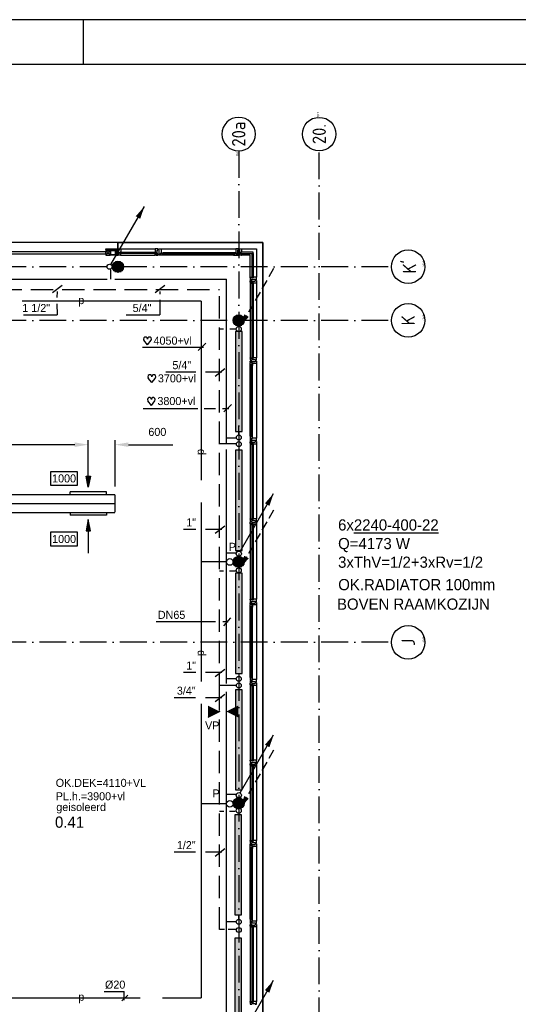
# Model space of a CAD drawing. Extents: x 25315 to 170951, y 867852 to 951952.
# Tile 115 of 119: x 127526 to 138676, y 929932 to 951952. Entities that reach past the tile are written whole.
import ezdxf
from ezdxf.enums import TextEntityAlignment as Align

# ---------------------------------------------------------------- set-up
doc = ezdxf.new("R2010")
doc.units = 0
doc.header["$LTSCALE"] = 100
for name, pattern in [('2322000', [45, 40, -5]), ('2322105', [47, 40, -7]), ('2322107', [2000, 1000, 1000]), ('2322108', [7, 5, -2]), ('CENTER2', [11.25, 7.5, -1.25, 1.25, -1.25]), ('DASHDOT', [9, 6, -1.5, 0, -1.5]), ('LURETOUR', [6, 4, -2])]:
    doc.linetypes.add(name, pattern=pattern)
doc.layers.get('0').update_dxf_attribs({"linetype": 'CONTINUOUS'})
doc.layers.get('DEFPOINTS').update_dxf_attribs({"linetype": 'CONTINUOUS'})
for name, color, linetype in [('00KAD025', 2, 'CONTINUOUS'), ('00KAD070', 5, 'CONTINUOUS'), ('AL$7----_STRAMIEN', 1, 'DASHDOT'), ('ALN-----_BLOCKNAAM', 2, 'CONTINUOUS'), ('BOUW', 8, 'CONTINUOUS'), ('WI561---', 1, 'CONTINUOUS'), ('WL$1----', 4, 'CONTINUOUS'), ('WL5501--', 4, 'CONTINUOUS'), ('WL561---', 4, 'CONTINUOUS'), ('WL561---_AANVOER', 4, 'CONTINUOUS'), ('WL561---_RETOUR', 4, 'CONTINUOUS'), ('WL570---', 3, 'CONTINUOUS'), ('WL570---_HARTLIJN', 7, 'CONTINUOUS'), ('WL570---_RETOUR', 3, 'CONTINUOUS'), ('WL570---_TOEVOER', 3, 'CONTINUOUS'), ('WM$1----', 1, 'CONTINUOUS'), ('WM570---', 1, 'CONTINUOUS')]:
    doc.layers.add(name, color=color, linetype=linetype)
doc.styles.add('BURO-018', font='BUROFONT.shx', dxfattribs={"height": 180})
doc.styles.add('BURO-025', font='BUROFONT.shx', dxfattribs={"height": 250})
doc.styles.get("Standard").update_dxf_attribs({"font": 'ISOCP'})
doc.dimstyles.new('CEES', dxfattribs={"dimscale": 100, "dimtxt": 3, "dimasz": 3, "dimexe": 1, "dimexo": 1, "dimgap": 1.5, "dimtad": 0, "dimdec": 0, "dimzin": 0, "dimtxsty": 'BURO-018', "dimcen": -3, "dimdle": 1.25, "dimclrd": 1, "dimclre": 1, "dimclrt": 1, "dimazin": 3, "dimtfac": 0.75, "dimtdec": 0, "dimtofl": 0, "dimtmove": 0, "dimatfit": 3, "dimtvp": 1.5, "dimtolj": 1, "dimtzin": 0})

# ---------------------------------------------------------------- blocks, each defined once
blk = doc.blocks.new('2322401')
at = {"color": 0, "linetype": 'CONTINUOUS'}
for p, q in [((-0.5, 0.5, 1), (-0.5, 0.5)), ((-0.5, 0.5, 1), (-0.5, -0.5, 1)), ((0.5, 0.5, 1), (-0.5, 0.5, 1)), ((0.5, 0.5), (-0.5, 0.5)), ((-0.5, 0.5), (-0.5, -0.5)), ((0.5, 0.5, 1), (0.5, 0.5)), ((0.5, -0.5, 1), (0.5, 0.5, 1)), ((0.5, -0.5), (0.5, 0.5)), ((-0.5, -0.5, 1), (-0.5, -0.5)), ((-0.5, -0.5, 1), (0.5, -0.5, 1)), ((-0.5, -0.5), (0.5, -0.5)), ((0.5, -0.5, 1), (0.5, -0.5))]:
    blk.add_line(p, q, dxfattribs=at)
blk = doc.blocks.new('CVHATCH1')
at = {"color": 0, "linetype": 'CONTINUOUS'}
blk.add_solid([(-0.5, -0.5), (0.5, -0.5), (-0.5, 0.5), (0.5, 0.5)], dxfattribs=at)
blk = doc.blocks.new('1011')
at = {"layer": 'AL$7----_STRAMIEN', "color": 7, "linetype": 'CONTINUOUS'}
blk.add_circle((-750, 0), 750, dxfattribs=at)
at = {"layer": 'ALN-----_BLOCKNAAM', "linetype": 'CONTINUOUS'}
blk.add_text('1011', height=100, dxfattribs=at).set_placement((0, 0))
blk = doc.blocks.new('1010')
at = {"layer": 'AL$7----_STRAMIEN', "color": 7, "linetype": 'CONTINUOUS'}
blk.add_circle((0, 750), 750, dxfattribs=at)
at = {"layer": 'ALN-----_BLOCKNAAM', "linetype": 'CONTINUOUS'}
blk.add_text('1010', height=100, dxfattribs=at).set_placement((0, 0))
blk = doc.blocks.new('LDV3108')
at = {"color": 0, "linetype": 'CONTINUOUS'}
for p, q in [((6.75, 11.69), (5.81, 10.07)), ((5.44, 9.42), (4.5, 7.79)), ((4.13, 7.14), (3.19, 5.52)), ((2.81, 4.87), (1.88, 3.25)), ((1.5, 2.6), (0.56, 0.97))]:
    blk.add_line(p, q, dxfattribs=at)
blk.add_lwpolyline([(0.25, 0.43, 0, 1, 0), (1.5, 2.6, 1, 1, 0)], format="xyseb", dxfattribs=at)
blk.add_circle((0, 0), 0.5, dxfattribs=at)
blk = doc.blocks.new('LDV1107')
at = {"color": 0, "linetype": 'CONTINUOUS'}
blk.add_line((0.25, 0.43), (6.75, 11.69), dxfattribs=at)
blk.add_lwpolyline([(6.75, 11.69, 0, 1, 0), (5.5, 9.53, 1, 1, 0)], format="xyseb", dxfattribs=at)
blk.add_circle((0, 0), 0.5, dxfattribs=at)
blk = doc.blocks.new('LU-1D-K-190')
at = {"color": 0, "linetype": 'CONTINUOUS'}
for p, q in [((-0.5, 200), (0.5, 200)), ((-0.5, -200), (0.5, -200))]:
    blk.add_line(p, q, dxfattribs=at)
at = {"layer": 'WL570---_HARTLIJN', "linetype": 'CENTER2'}
blk.add_line((-0.5, 0), (0.5, 0), dxfattribs=at)
blk = doc.blocks.new('*D134')
at = {"color": 1, "linetype": 'BYBLOCK'}
for p, q in [((129059, 636150), (129059, 636675)), ((129659, 635636), (129659, 636675)), ((128759, 636575), (128459, 636575)), ((129959, 636575), (130949, 636575))]:
    blk.add_line(p, q, dxfattribs=at)
for points in [[(128759, 636625), (128759, 636525), (129059, 636575)], [(129959, 636625), (129959, 636525), (129659, 636575)]]:
    blk.add_solid(points, dxfattribs=at)
at = {"layer": 'DEFPOINTS', "color": 0, "linetype": 'BYBLOCK'}
for p in [(129659, 636575), (129059, 636050), (129659, 635536)]:
    blk.add_point(p, dxfattribs=at)
at = {"color": 1, "linetype": 'BYBLOCK', "insert": (130604, 636859), "char_height": 180, "attachment_point": 5, "style": 'BURO-018'}
blk.add_mtext('\\A1;600', dxfattribs=at)
blk = doc.blocks.new('LU-ORND')
at = {"color": 0, "linetype": 'CONTINUOUS'}
for p, q in [((-3, 1.5), (-3, -1.5)), ((3, 1.5), (-3, 1.5)), ((3, -1.5), (3, 1.5)), ((-3, -1.5), (3, -1.5))]:
    blk.add_line(p, q, dxfattribs=at)
blk = doc.blocks.new('LU-PIJL7')
at = {"color": 0, "linetype": 'CONTINUOUS'}
for p, q in [((0, 0), (-15, 0)), ((-5, -1), (-5, 1)), ((-5, 1), (0, 0)), ((0, 0), (-5, -1))]:
    blk.add_line(p, q, dxfattribs=at)
blk.add_solid([(-5, 1), (-5, -1), (0, 0)], dxfattribs=at)
blk = doc.blocks.new('A$C4BCC12D8')
at = {"layer": 'BOUW', "color": 1, "style": 'BURO-018'}
blk.add_text('geisoleerd', height=180, dxfattribs=at).set_placement((0, 60))
blk = doc.blocks.new('*D193')
at = {"color": 1, "linetype": 'BYBLOCK'}
for p, q in [((120459, 636675), (120459, 636676)), ((129059, 636675), (129059, 636676)), ((120759, 636576), (128759, 636576))]:
    blk.add_line(p, q, dxfattribs=at)
for points in [[(120759, 636626), (120759, 636526), (120459, 636576)], [(128759, 636626), (128759, 636526), (129059, 636576)]]:
    blk.add_solid(points, dxfattribs=at)
at = {"layer": 'DEFPOINTS', "color": 0, "linetype": 'BYBLOCK'}
for p in [(120459, 636575), (129059, 636576), (129059, 636575)]:
    blk.add_point(p, dxfattribs=at)
at = {"color": 1, "linetype": 'BYBLOCK', "insert": (124759, 636860), "char_height": 180, "attachment_point": 5, "style": 'BURO-018'}
blk.add_mtext('\\A1;8600', dxfattribs=at)
blk = doc.blocks.new('HART')
at = {"color": 1}
for q in [(-40, 52), (40, 52)]:
    blk.add_line((0, 0), q, dxfattribs=at)
for centre, start, end in [((-22, 66), 0, 217.1867), ((22, 66), 322.8133, 180)]:
    blk.add_arc(centre, 22.1, start, end, dxfattribs=at)
blk = doc.blocks.new('CVRINFO2')
at = {"color": 0, "linetype": 'CONTINUOUS', "style": 'BURO-025'}
for tag, p in [('CV_TEXT125', (0, 0)), ('CV_TEXT225', (0, -4.17)), ('CV_TEXT325', (0, -8.33)), ('CV_TEXT425', (0, -12.5))]:
    blk.add_attdef(tag, p, '', height=2.5, dxfattribs=at)
blk = doc.blocks.new('2322000-1')
at = {"layer": 'WM$1----', "color": 0, "style": 'BURO-018'}
for p in [(128903, 639781), (128903, 624201)]:
    blk.add_text('p', height=180, dxfattribs=at).set_placement(p, align=Align.MIDDLE)
for p in [(131583, 636412), (131583, 631912)]:
    blk.add_text('p', height=180, rotation=90, dxfattribs=at).set_placement(p, align=Align.MIDDLE)

msp = doc.modelspace()

# ---------------------------------------------------------------- hatches: boundary and pattern name
at = {"layer": 'BOUW'}
h = msp.add_hatch(dxfattribs=at)
h.set_pattern_fill('GEWPBET', color=256, scale=100, style=0)
h.set_pattern_definition([(0, (-20576.58, 912883.259), (0, 20), [])])
edge = h.paths.add_edge_path()
edge.add_arc((129723.6, 946427.5), 125, 0, 360)
h = msp.add_hatch(dxfattribs=at)
h.set_pattern_fill('GEWPBET', color=256, scale=100, style=0)
h.set_pattern_definition([(0, (-17876.58, 911683.259), (0, 20), [])])
edge = h.paths.add_edge_path()
edge.add_arc((132423.6, 945227.5), 125, 0, 360)
h = msp.add_hatch(dxfattribs=at)
h.set_pattern_fill('GEWPBET', color=256, scale=100, style=0)
h.set_pattern_definition([(0, (-17876.58, 906283.259), (0, 20), [])])
edge = h.paths.add_edge_path()
edge.add_arc((132423.6, 939827.5), 125, 0, 360)
h = msp.add_hatch(dxfattribs=at)
h.set_pattern_fill('GEWPBET', color=256, scale=100, style=0)
h.set_pattern_definition([(0, (-17876.58, 900883.259), (0, 20), [])])
edge = h.paths.add_edge_path()
edge.add_arc((132423.6, 934427.5), 125, 0, 360)
at = {"layer": 'WL570---'}
h = msp.add_hatch(color=1, dxfattribs=at)
h.paths.add_polyline_path([(131734.5, 936612), (131999.3, 936481.1), (131734.5, 936481.1)])
h.paths.add_polyline_path([(131734.5, 936481.1), (131999.3, 936481.1), (131999.3, 936478.6), (131734.5, 936347.8)])
h = msp.add_hatch(color=1, dxfattribs=at)
h.paths.add_polyline_path([(132413.4, 936612), (132148.6, 936481.1), (132413.4, 936481.1)])
h.paths.add_polyline_path([(132413.4, 936481.1), (132148.6, 936481.1), (132148.6, 936478.6), (132413.4, 936347.8)])

# ---------------------------------------------------------------- linework, layer by layer
at = {"layer": '00KAD025', "linetype": 'CONTINUOUS'}
for p, q in [((170950.7, 951952.4), (25314.7, 951952.4)), ((128950.7, 950952.4), (128950.7, 951952.4))]:
    msp.add_line(p, q, dxfattribs=at)
at = {"layer": '00KAD070', "linetype": 'CONTINUOUS'}
msp.add_line((169950.7, 950952.4), (26314.7, 950952.4), dxfattribs=at)
at = {"layer": 'AL$7----_STRAMIEN', "color": 1}
for p, q in [((132423.6, 949018.6), (132423.6, 929027.5)), ((132423.6, 949018.6), (132423.6, 929027.5)), ((134223.6, 877276.5), (134223.6, 949018.6)), ((135768.3, 946427.5), (54713.7, 946427.5)), ((135768.3, 945227.5), (54689.6, 945227.5)), ((135768.3, 945227.5), (54693, 945227.5)), ((135768.3, 938027.5), (54329.2, 938027.5))]:
    msp.add_line(p, q, dxfattribs=at)
at = {"layer": 'BOUW'}
for p, q in [((132963.6, 946967.5), (99483.6, 946967.5)), ((129723.8, 946967.7), (132963.6, 946967.7)), ((129723.8, 946826.7), (129723.8, 946967.7)), ((132963.6, 946967.7), (132963.6, 929347.7)), ((132963.6, 929347.5), (132963.6, 946967.5)), ((129558.6, 946695.9), (129558.6, 946789.4)), ((129564.6, 946695.9), (129564.6, 946789.4)), ((129566.8, 946797.7), (129660.3, 946797.7)), ((129566.8, 946791.7), (129660.3, 946791.7)), ((129660.3, 946693.7), (129566.8, 946693.7)), ((129660.3, 946687.7), (129566.8, 946687.7)), ((129662.6, 946789.4), (129662.6, 946695.9)), ((129668.6, 946789.4), (129668.6, 946695.9)), ((130688.6, 946826.7), (132358.6, 946826.7)), ((130722.8, 946723.7), (132324.4, 946723.7)), ((130722.8, 946702.5), (130722.8, 946723.7)), ((132324.4, 946702.5), (130722.8, 946702.5)), ((132311.5, 946738.7), (130735.7, 946738.7)), ((132311.5, 946684.7), (130735.7, 946684.7)), ((132311.5, 946738.7), (132309.4, 946725.7)), ((132309.4, 946725.7), (132326.4, 946725.7)), ((132309.4, 946700.5), (132309.4, 946687)), ((132326.4, 946700.5), (132309.4, 946700.5)), ((132309.4, 946687), (132326.4, 946687)), ((132358.6, 946738.7), (132311.5, 946738.7)), ((132324.4, 946723.7), (132324.4, 946702.5)), ((132326.4, 946725.7), (132326.4, 946684.7)), ((132326.4, 946687), (132326.4, 946700.5)), ((132326.4, 946684.7), (132368.9, 946684.7)), ((132355.9, 946723.7), (132363.9, 946723.7)), ((132355.9, 946718.7), (132355.9, 946723.7)), ((132378.4, 946718.7), (132355.9, 946718.7)), ((132358.6, 946826.7), (132358.6, 946738.7)), ((132414.6, 946826.7), (132358.6, 946826.7)), ((132363.9, 946738.7), (132358.6, 946738.7)), ((132358.6, 946738.7), (132367.6, 946738.7)), ((132363.9, 946723.7), (132363.9, 946738.7)), ((132367.6, 946738.7), (132367.6, 946723.7)), ((132367.6, 946723.7), (132381.6, 946723.7)), ((132368.9, 946684.7), (132371.3, 946688.9)), ((132371.3, 946688.9), (132378.4, 946688.9)), ((132378.4, 946688.9), (132378.4, 946718.7)), ((132381.6, 946723.7), (132381.6, 946687.7)), ((132381.6, 946687.7), (132414.6, 946687.7)), ((132400.6, 946797.2), (132414.6, 946797.2)), ((132400.6, 946717.2), (132400.6, 946797.2)), ((132414.6, 946717.2), (132400.6, 946717.2)), ((132414.6, 946797.2), (132414.6, 946826.7)), ((132414.6, 946687.7), (132414.6, 946717.2)), ((132432.6, 946826.7), (132451.5, 946826.7)), ((132432.6, 946820.7), (132432.6, 946826.7)), ((132432.6, 946806.7), (132432.6, 946820.7)), ((132432.6, 946806.7), (132432.6, 946806.7)), ((132432.6, 946797.2), (132432.6, 946806.7)), ((132446.6, 946797.2), (132432.6, 946797.2)), ((132432.6, 946717.2), (132446.6, 946717.2)), ((132432.6, 946707.7), (132432.6, 946717.2)), ((132432.6, 946707.7), (132432.6, 946707.7)), ((132432.6, 946693.7), (132432.6, 946707.7)), ((132432.6, 946687.7), (132432.6, 946693.7)), ((132471.6, 946687.7), (132432.6, 946687.7)), ((132446.6, 946717.2), (132446.6, 946797.2)), ((132451.5, 946826.7), (132488.6, 946826.7)), ((132471.6, 946754.7), (132471.6, 946687.7)), ((132488.6, 946754.7), (132471.6, 946754.7)), ((132488.6, 946724.7), (132471.6, 946724.7)), ((132471.6, 946724.7), (132471.6, 946692.7)), ((132471.6, 946692.7), (132476.6, 946692.7)), ((132748.6, 946752.7), (132473.6, 946752.7)), ((132473.6, 946752.7), (132473.6, 946726.7)), ((132473.6, 946726.7), (132748.6, 946726.7)), ((132476.6, 946692.7), (132476.6, 946687.7)), ((132476.6, 946687.7), (132488.6, 946687.7)), ((132488.6, 946826.7), (132822.6, 946826.7)), ((132488.6, 946826.7), (132488.6, 946819.7)), ((132488.6, 946819.7), (132488.6, 946815.7)), ((132488.6, 946815.7), (132488.6, 946807.7)), ((132488.6, 946807.7), (132488.6, 946754.7)), ((132488.6, 946687.7), (132488.6, 946724.7)), ((132683.6, 946687.7), (132488.6, 946687.7)), ((132683.6, 946192.7), (132683.6, 946687.7)), ((132722.6, 946726.7), (132748.6, 946726.7)), ((132722.6, 946177.7), (132722.6, 946726.7)), ((132748.6, 946726.7), (132748.6, 946752.7)), ((132748.6, 946726.7), (132748.6, 946177.7)), ((132822.6, 946826.7), (132822.6, 946192.7)), ((132683.6, 946192.7), (132720.6, 946192.7)), ((132683.6, 946180.7), (132683.6, 946192.7)), ((132688.6, 946180.7), (132683.6, 946180.7)), ((132750.6, 946175.7), (132683.6, 946175.7)), ((132683.6, 946175.7), (132683.6, 946136.7)), ((132683.6, 946136.7), (132689.6, 946136.7)), ((132683.6, 946118.7), (132689.6, 946118.7)), ((132683.6, 946079.7), (132683.6, 946118.7)), ((132750.6, 946079.7), (132683.6, 946079.7)), ((132683.6, 946074.7), (132683.6, 946062.7)), ((132688.6, 946074.7), (132683.6, 946074.7)), ((132683.6, 946062.7), (132683.6, 944392.7)), ((132683.6, 946062.7), (132720.6, 946062.7)), ((132688.6, 946175.7), (132688.6, 946180.7)), ((132720.6, 946175.7), (132688.6, 946175.7)), ((132688.6, 946079.7), (132688.6, 946074.7)), ((132720.6, 946079.7), (132688.6, 946079.7)), ((132689.6, 946136.7), (132703.6, 946136.7)), ((132689.6, 946118.7), (132703.6, 946118.7)), ((132703.6, 946136.7), (132713.1, 946136.7)), ((132703.6, 946136.7), (132703.6, 946136.7)), ((132703.6, 946118.7), (132713.6, 946118.7)), ((132703.6, 946118.7), (132703.6, 946118.7)), ((132713.1, 946150.7), (132793.1, 946150.7)), ((132713.1, 946136.7), (132713.1, 946150.7)), ((132713.6, 946118.7), (132713.6, 946104.7)), ((132713.6, 946104.7), (132793.6, 946104.7)), ((132720.6, 946192.7), (132720.6, 946175.7)), ((132720.6, 946062.7), (132720.6, 946079.7)), ((132748.6, 946177.7), (132722.6, 946177.7)), ((132722.6, 944377.7), (132722.6, 946077.7)), ((132722.6, 946077.7), (132748.6, 946077.7)), ((132748.6, 946077.7), (132748.6, 944377.7)), ((132750.6, 946192.7), (132750.6, 946175.7)), ((132803.6, 946192.7), (132750.6, 946192.7)), ((132750.6, 946062.7), (132750.6, 946079.7)), ((132803.6, 946062.7), (132750.6, 946062.7)), ((132793.1, 946150.7), (132793.1, 946136.7)), ((132793.1, 946136.7), (132802.6, 946136.7)), ((132793.6, 946118.7), (132803.1, 946118.7)), ((132793.6, 946104.7), (132793.6, 946118.7)), ((132802.6, 946136.7), (132816.6, 946136.7)), ((132802.6, 946136.7), (132802.6, 946136.7)), ((132803.1, 946118.7), (132816.6, 946118.7)), ((132803.1, 946118.7), (132803.1, 946118.7)), ((132811.6, 946192.7), (132803.6, 946192.7)), ((132811.6, 946062.7), (132803.6, 946062.7)), ((132815.6, 946192.7), (132811.6, 946192.7)), ((132815.6, 946062.7), (132811.6, 946062.7)), ((132822.6, 946192.7), (132815.6, 946192.7)), ((132822.6, 946062.7), (132815.6, 946062.7)), ((132816.6, 946136.7), (132822.6, 946136.7)), ((132816.6, 946118.7), (132822.6, 946118.7)), ((132822.6, 946155.6), (132822.6, 946192.7)), ((132822.6, 946136.7), (132822.6, 946155.6)), ((132822.6, 946118.7), (132822.6, 946099.8)), ((132822.6, 946099.8), (132822.6, 946062.7)), ((132822.6, 946062.7), (132822.6, 944392.7)), ((132683.6, 944392.7), (132720.6, 944392.7)), ((132683.6, 944380.7), (132683.6, 944392.7)), ((132688.6, 944380.7), (132683.6, 944380.7)), ((132750.6, 944375.7), (132683.6, 944375.7)), ((132683.6, 944375.7), (132683.6, 944336.7)), ((132683.6, 944336.7), (132689.6, 944336.7)), ((132688.6, 944375.7), (132688.6, 944380.7)), ((132720.6, 944375.7), (132688.6, 944375.7)), ((132689.6, 944336.7), (132703.6, 944336.7)), ((132703.6, 944336.7), (132713.6, 944336.7)), ((132703.6, 944336.7), (132703.6, 944336.7)), ((132713.6, 944350.7), (132793.6, 944350.7)), ((132713.6, 944336.7), (132713.6, 944350.7)), ((132720.6, 944392.7), (132720.6, 944375.7)), ((132748.6, 944377.7), (132722.6, 944377.7)), ((132750.6, 944392.7), (132750.6, 944375.7)), ((132803.6, 944392.7), (132750.6, 944392.7)), ((132793.6, 944350.7), (132793.6, 944336.7)), ((132793.6, 944336.7), (132802.6, 944336.7)), ((132802.6, 944336.7), (132816.6, 944336.7)), ((132802.6, 944336.7), (132802.6, 944336.7)), ((132811.6, 944392.7), (132803.6, 944392.7)), ((132815.6, 944392.7), (132811.6, 944392.7)), ((132822.6, 944392.7), (132815.6, 944392.7)), ((132816.6, 944336.7), (132822.6, 944336.7)), ((132822.6, 944355.6), (132822.6, 944392.7)), ((132822.6, 944336.7), (132822.6, 944355.6)), ((132722.6, 929977.7), (132722.6, 931677.7)), ((132722.6, 931677.7), (132748.6, 931677.7)), ((132748.6, 931677.7), (132748.6, 929977.7)), ((132683.6, 931662.7), (132683.6, 929992.7)), ((132822.6, 931662.7), (132822.6, 929992.7)), ((132683.6, 929992.7), (132720.6, 929992.7)), ((132683.6, 929980.7), (132683.6, 929992.7)), ((132688.6, 929980.7), (132683.6, 929980.7)), ((132750.6, 929975.7), (132683.6, 929975.7)), ((132683.6, 929975.7), (132683.6, 929936.7)), ((132683.6, 929936.7), (132689.6, 929936.7)), ((132688.6, 929975.7), (132688.6, 929980.7)), ((132720.6, 929975.7), (132688.6, 929975.7)), ((132689.6, 929936.7), (132703.6, 929936.7)), ((132703.6, 929936.7), (132713.6, 929936.7)), ((132703.6, 929936.7), (132703.6, 929936.7)), ((132713.6, 929950.7), (132793.6, 929950.7)), ((132713.6, 929936.7), (132713.6, 929950.7)), ((132720.6, 929992.7), (132720.6, 929975.7)), ((132748.6, 929977.7), (132722.6, 929977.7)), ((132750.6, 929992.7), (132750.6, 929975.7)), ((132803.6, 929992.7), (132750.6, 929992.7)), ((132793.6, 929950.7), (132793.6, 929936.7)), ((132793.6, 929936.7), (132802.6, 929936.7)), ((132802.6, 929936.7), (132816.6, 929936.7)), ((132802.6, 929936.7), (132802.6, 929936.7)), ((132811.6, 929992.7), (132803.6, 929992.7)), ((132815.6, 929992.7), (132811.6, 929992.7)), ((132822.6, 929992.7), (132815.6, 929992.7)), ((132816.6, 929936.7), (132822.6, 929936.7)), ((132822.6, 929955.6), (132822.6, 929992.7)), ((132822.6, 929936.7), (132822.6, 929955.6))]:
    msp.add_line(p, q, dxfattribs=at)
for points in [[(129723.8, 946967.7), (129723.8, 946826.7)], [(129448.6, 946682.7), (129548.6, 946787.7)], [(129548.6, 946682.7), (129448.6, 946787.7)], [(129788.6, 946826.7), (130558.6, 946826.7)], [(129788.6, 946687.7), (130558.6, 946687.7)], [(132822.6, 944262.7), (132822.6, 942592.7)], [(132680.6, 942639.8), (132680.6, 944215.6)], [(132734.6, 942639.8), (132734.6, 944215.6)], [(132683.6, 942462.7), (132683.6, 940792.7)], [(132822.6, 942462.7), (132822.6, 940792.7)], [(132683.6, 940662.7), (132683.6, 938992.7)], [(132822.6, 940662.7), (132822.6, 938992.7)], [(132680.6, 937239.8), (132680.6, 938815.6)], [(132734.6, 937239.8), (132734.6, 938815.6)], [(132822.6, 938862.7), (132822.6, 937192.7)], [(132683.6, 937062.7), (132683.6, 935392.7)], [(132822.6, 937062.7), (132822.6, 935392.7)], [(132683.6, 935262.7), (132683.6, 933592.7)], [(132822.6, 935262.7), (132822.6, 933592.7)], [(132822.6, 933462.7), (132822.6, 931792.7)], [(132680.6, 931839.8), (132680.6, 933415.6)], [(132734.6, 931839.8), (132734.6, 933415.6)]]:
    msp.add_lwpolyline(points, dxfattribs=at)
for points in [[(129153.7, 946717.7), (129448.6, 946717.7), (129448.6, 946762.7), (124893.5, 946762.7), (124598.6, 946762.7), (124598.6, 946717.7), (124893.5, 946717.7)], [(129727.6, 946826.7), (129727.6, 946814.7), (129448.6, 946814.7), (129448.6, 946826.7)], [(129448.6, 946814.7), (129448.6, 946797.7), (129490, 946797.7), (129490, 946814.7)], [(129448.6, 946787.7), (129448.6, 946682.7), (129548.6, 946682.7), (129548.6, 946787.7)], [(129450.6, 946797.7), (129450.6, 946787.7), (129558.6, 946787.7), (129558.6, 946797.7)], [(129668.6, 946814.7), (129668.6, 946797.7), (129727.6, 946797.7), (129727.6, 946814.7)], [(129727.6, 946702.7), (129668.6, 946702.7), (129668.6, 946797.7), (129700.6, 946797.7), (129700.6, 946779.7), (129700.6, 946779.7), (129700.6, 946717.7), (129727.6, 946717.7)], [(129727.6, 946702.7), (129668.6, 946702.7), (129668.6, 946687.7), (129727.6, 946687.7)], [(129771.6, 946687.7), (129732.6, 946687.7), (129732.6, 946693.7), (129732.6, 946707.7), (129732.6, 946707.7), (129732.6, 946717.7), (129746.6, 946717.7), (129746.6, 946797.7), (129732.6, 946797.7), (129732.6, 946806.7), (129732.6, 946806.7), (129732.6, 946820.7), (129732.6, 946826.7), (129751.5, 946826.7), (129788.6, 946826.7), (129788.6, 946819.7), (129788.6, 946815.7), (129788.6, 946807.7), (129788.6, 946754.7), (129771.6, 946754.7)], [(129771.6, 946724.7), (129771.6, 946692.7), (129776.6, 946692.7), (129776.6, 946687.7), (129788.6, 946687.7), (129788.6, 946724.7)], [(130573.6, 946752.7), (130573.6, 946726.7), (129773.6, 946726.7), (129773.6, 946752.7)], [(130575.6, 946687.7), (130614.6, 946687.7), (130614.6, 946693.7), (130614.6, 946707.7), (130614.6, 946707.7), (130614.6, 946717.7), (130600.6, 946717.7), (130600.6, 946797.7), (130614.6, 946797.7), (130614.6, 946806.7), (130614.6, 946806.7), (130614.6, 946820.7), (130614.6, 946826.7), (130595.7, 946826.7), (130558.6, 946826.7), (130558.6, 946819.7), (130558.6, 946815.7), (130558.6, 946807.7), (130558.6, 946754.7), (130575.6, 946754.7)], [(130575.6, 946724.7), (130575.6, 946692.7), (130570.6, 946692.7), (130570.6, 946687.7), (130558.6, 946687.7), (130558.6, 946724.7)], [(130632.6, 946687.7), (130632.6, 946717.2), (130646.6, 946717.2), (130646.6, 946797.2), (130632.6, 946797.2), (130632.6, 946826.7), (130688.6, 946826.7), (130688.6, 946738.7), (130679.6, 946738.7), (130679.6, 946723.7), (130665.6, 946723.7), (130665.6, 946687.7)], [(130678.3, 946684.7), (130675.8, 946688.9), (130668.8, 946688.9), (130668.8, 946718.7), (130691.3, 946718.7), (130691.3, 946723.7), (130683.3, 946723.7), (130683.3, 946738.7), (130688.6, 946738.7), (130735.7, 946738.7), (130737.8, 946725.7), (130720.8, 946725.7), (130720.8, 946684.7)], [(130720.8, 946687), (130720.8, 946700.5), (130737.8, 946700.5), (130737.8, 946687)], [(132680.6, 944273), (132684.8, 944275.4), (132684.8, 944282.5), (132714.6, 944282.5), (132714.6, 944260), (132719.6, 944260), (132719.6, 944268), (132734.6, 944268), (132734.6, 944262.7), (132734.6, 944215.6), (132721.6, 944213.5), (132721.6, 944230.5), (132680.6, 944230.5)], [(132682.9, 944230.5), (132696.4, 944230.5), (132696.4, 944213.5), (132682.9, 944213.5)], [(132683.6, 944318.7), (132713.1, 944318.7), (132713.1, 944304.7), (132793.1, 944304.7), (132793.1, 944318.7), (132822.6, 944318.7), (132822.6, 944262.7), (132734.6, 944262.7), (132734.6, 944271.7), (132719.6, 944271.7), (132719.6, 944285.7), (132683.6, 944285.7)], [(132719.6, 942626.9), (132698.4, 942626.9), (132698.4, 944228.5), (132719.6, 944228.5)], [(132680.6, 942582.4), (132684.8, 942579.9), (132684.8, 942572.9), (132714.6, 942572.9), (132714.6, 942595.4), (132719.6, 942595.4), (132719.6, 942587.4), (132734.6, 942587.4), (132734.6, 942592.7), (132734.6, 942639.8), (132721.6, 942641.9), (132721.6, 942624.9), (132680.6, 942624.9)], [(132682.9, 942624.9), (132696.4, 942624.9), (132696.4, 942641.9), (132682.9, 942641.9)], [(132683.6, 942536.7), (132713.1, 942536.7), (132713.1, 942550.7), (132793.1, 942550.7), (132793.1, 942536.7), (132822.6, 942536.7), (132822.6, 942592.7), (132734.6, 942592.7), (132734.6, 942583.7), (132719.6, 942583.7), (132719.6, 942569.7), (132683.6, 942569.7)], [(132683.6, 942479.7), (132683.6, 942518.7), (132689.6, 942518.7), (132703.6, 942518.7), (132703.6, 942518.7), (132713.6, 942518.7), (132713.6, 942504.7), (132793.6, 942504.7), (132793.6, 942518.7), (132803.1, 942518.7), (132803.1, 942518.7), (132816.6, 942518.7), (132822.6, 942518.7), (132822.6, 942499.8), (132822.6, 942462.7), (132815.6, 942462.7), (132811.6, 942462.7), (132803.6, 942462.7), (132750.6, 942462.7), (132750.6, 942479.7)], [(132720.6, 942479.7), (132688.6, 942479.7), (132688.6, 942474.7), (132683.6, 942474.7), (132683.6, 942462.7), (132720.6, 942462.7)], [(132748.6, 940777.7), (132722.6, 940777.7), (132722.6, 942477.7), (132748.6, 942477.7)], [(132683.6, 940775.7), (132683.6, 940736.7), (132689.6, 940736.7), (132703.6, 940736.7), (132703.6, 940736.7), (132713.6, 940736.7), (132713.6, 940750.7), (132793.6, 940750.7), (132793.6, 940736.7), (132802.6, 940736.7), (132802.6, 940736.7), (132816.6, 940736.7), (132822.6, 940736.7), (132822.6, 940755.6), (132822.6, 940792.7), (132815.6, 940792.7), (132811.6, 940792.7), (132803.6, 940792.7), (132750.6, 940792.7), (132750.6, 940775.7)], [(132720.6, 940775.7), (132688.6, 940775.7), (132688.6, 940780.7), (132683.6, 940780.7), (132683.6, 940792.7), (132720.6, 940792.7)], [(132683.6, 940679.7), (132683.6, 940718.7), (132689.6, 940718.7), (132703.6, 940718.7), (132703.6, 940718.7), (132713.6, 940718.7), (132713.6, 940704.7), (132793.6, 940704.7), (132793.6, 940718.7), (132803.1, 940718.7), (132803.1, 940718.7), (132816.6, 940718.7), (132822.6, 940718.7), (132822.6, 940699.8), (132822.6, 940662.7), (132815.6, 940662.7), (132811.6, 940662.7), (132803.6, 940662.7), (132750.6, 940662.7), (132750.6, 940679.7)], [(132720.6, 940679.7), (132688.6, 940679.7), (132688.6, 940674.7), (132683.6, 940674.7), (132683.6, 940662.7), (132720.6, 940662.7)], [(132748.6, 938977.7), (132722.6, 938977.7), (132722.6, 940677.7), (132748.6, 940677.7)], [(132683.6, 938975.7), (132683.6, 938936.7), (132689.6, 938936.7), (132703.6, 938936.7), (132703.6, 938936.7), (132713.6, 938936.7), (132713.6, 938950.7), (132793.6, 938950.7), (132793.6, 938936.7), (132802.6, 938936.7), (132802.6, 938936.7), (132816.6, 938936.7), (132822.6, 938936.7), (132822.6, 938955.6), (132822.6, 938992.7), (132815.6, 938992.7), (132811.6, 938992.7), (132803.6, 938992.7), (132750.6, 938992.7), (132750.6, 938975.7)], [(132720.6, 938975.7), (132688.6, 938975.7), (132688.6, 938980.7), (132683.6, 938980.7), (132683.6, 938992.7), (132720.6, 938992.7)], [(132680.6, 938873), (132684.8, 938875.4), (132684.8, 938882.5), (132714.6, 938882.5), (132714.6, 938860), (132719.6, 938860), (132719.6, 938868), (132734.6, 938868), (132734.6, 938862.7), (132734.6, 938815.6), (132721.6, 938813.5), (132721.6, 938830.5), (132680.6, 938830.5)], [(132682.9, 938830.5), (132696.4, 938830.5), (132696.4, 938813.5), (132682.9, 938813.5)], [(132683.6, 938918.7), (132713.1, 938918.7), (132713.1, 938904.7), (132793.1, 938904.7), (132793.1, 938918.7), (132822.6, 938918.7), (132822.6, 938862.7), (132734.6, 938862.7), (132734.6, 938871.7), (132719.6, 938871.7), (132719.6, 938885.7), (132683.6, 938885.7)], [(132719.6, 937226.9), (132698.4, 937226.9), (132698.4, 938828.5), (132719.6, 938828.5)], [(132680.6, 937182.4), (132684.8, 937179.9), (132684.8, 937172.9), (132714.6, 937172.9), (132714.6, 937195.4), (132719.6, 937195.4), (132719.6, 937187.4), (132734.6, 937187.4), (132734.6, 937192.7), (132734.6, 937239.8), (132721.6, 937241.9), (132721.6, 937224.9), (132680.6, 937224.9)], [(132682.9, 937224.9), (132696.4, 937224.9), (132696.4, 937241.9), (132682.9, 937241.9)], [(132683.6, 937136.7), (132713.1, 937136.7), (132713.1, 937150.7), (132793.1, 937150.7), (132793.1, 937136.7), (132822.6, 937136.7), (132822.6, 937192.7), (132734.6, 937192.7), (132734.6, 937183.7), (132719.6, 937183.7), (132719.6, 937169.7), (132683.6, 937169.7)], [(132683.6, 937079.7), (132683.6, 937118.7), (132689.6, 937118.7), (132703.6, 937118.7), (132703.6, 937118.7), (132713.6, 937118.7), (132713.6, 937104.7), (132793.6, 937104.7), (132793.6, 937118.7), (132803.1, 937118.7), (132803.1, 937118.7), (132816.6, 937118.7), (132822.6, 937118.7), (132822.6, 937099.8), (132822.6, 937062.7), (132815.6, 937062.7), (132811.6, 937062.7), (132803.6, 937062.7), (132750.6, 937062.7), (132750.6, 937079.7)], [(132720.6, 937079.7), (132688.6, 937079.7), (132688.6, 937074.7), (132683.6, 937074.7), (132683.6, 937062.7), (132720.6, 937062.7)], [(132748.6, 935377.7), (132722.6, 935377.7), (132722.6, 937077.7), (132748.6, 937077.7)], [(132683.6, 935375.7), (132683.6, 935336.7), (132689.6, 935336.7), (132703.6, 935336.7), (132703.6, 935336.7), (132713.6, 935336.7), (132713.6, 935350.7), (132793.6, 935350.7), (132793.6, 935336.7), (132802.6, 935336.7), (132802.6, 935336.7), (132816.6, 935336.7), (132822.6, 935336.7), (132822.6, 935355.6), (132822.6, 935392.7), (132815.6, 935392.7), (132811.6, 935392.7), (132803.6, 935392.7), (132750.6, 935392.7), (132750.6, 935375.7)], [(132720.6, 935375.7), (132688.6, 935375.7), (132688.6, 935380.7), (132683.6, 935380.7), (132683.6, 935392.7), (132720.6, 935392.7)], [(132683.6, 935279.7), (132683.6, 935318.7), (132689.6, 935318.7), (132703.6, 935318.7), (132703.6, 935318.7), (132713.6, 935318.7), (132713.6, 935304.7), (132793.6, 935304.7), (132793.6, 935318.7), (132803.1, 935318.7), (132803.1, 935318.7), (132816.6, 935318.7), (132822.6, 935318.7), (132822.6, 935299.8), (132822.6, 935262.7), (132815.6, 935262.7), (132811.6, 935262.7), (132803.6, 935262.7), (132750.6, 935262.7), (132750.6, 935279.7)], [(132720.6, 935279.7), (132688.6, 935279.7), (132688.6, 935274.7), (132683.6, 935274.7), (132683.6, 935262.7), (132720.6, 935262.7)], [(132748.6, 933577.7), (132722.6, 933577.7), (132722.6, 935277.7), (132748.6, 935277.7)], [(132680.6, 933473), (132684.8, 933475.4), (132684.8, 933482.5), (132714.6, 933482.5), (132714.6, 933460), (132719.6, 933460), (132719.6, 933468), (132734.6, 933468), (132734.6, 933462.7), (132734.6, 933415.6), (132721.6, 933413.5), (132721.6, 933430.5), (132680.6, 933430.5)], [(132683.6, 933575.7), (132683.6, 933536.7), (132689.6, 933536.7), (132703.6, 933536.7), (132703.6, 933536.7), (132713.6, 933536.7), (132713.6, 933550.7), (132793.6, 933550.7), (132793.6, 933536.7), (132802.6, 933536.7), (132802.6, 933536.7), (132816.6, 933536.7), (132822.6, 933536.7), (132822.6, 933555.6), (132822.6, 933592.7), (132815.6, 933592.7), (132811.6, 933592.7), (132803.6, 933592.7), (132750.6, 933592.7), (132750.6, 933575.7)], [(132720.6, 933575.7), (132688.6, 933575.7), (132688.6, 933580.7), (132683.6, 933580.7), (132683.6, 933592.7), (132720.6, 933592.7)], [(132683.6, 933518.7), (132713.1, 933518.7), (132713.1, 933504.7), (132793.1, 933504.7), (132793.1, 933518.7), (132822.6, 933518.7), (132822.6, 933462.7), (132734.6, 933462.7), (132734.6, 933471.7), (132719.6, 933471.7), (132719.6, 933485.7), (132683.6, 933485.7)], [(132682.9, 933430.5), (132696.4, 933430.5), (132696.4, 933413.5), (132682.9, 933413.5)], [(132719.6, 931826.9), (132698.4, 931826.9), (132698.4, 933428.5), (132719.6, 933428.5)], [(132680.6, 931782.4), (132684.8, 931779.9), (132684.8, 931772.9), (132714.6, 931772.9), (132714.6, 931795.4), (132719.6, 931795.4), (132719.6, 931787.4), (132734.6, 931787.4), (132734.6, 931792.7), (132734.6, 931839.8), (132721.6, 931841.9), (132721.6, 931824.9), (132680.6, 931824.9)], [(132682.9, 931824.9), (132696.4, 931824.9), (132696.4, 931841.9), (132682.9, 931841.9)], [(132683.6, 931736.7), (132713.1, 931736.7), (132713.1, 931750.7), (132793.1, 931750.7), (132793.1, 931736.7), (132822.6, 931736.7), (132822.6, 931792.7), (132734.6, 931792.7), (132734.6, 931783.7), (132719.6, 931783.7), (132719.6, 931769.7), (132683.6, 931769.7)], [(132683.6, 931679.7), (132683.6, 931718.7), (132689.6, 931718.7), (132703.6, 931718.7), (132703.6, 931718.7), (132713.6, 931718.7), (132713.6, 931704.7), (132793.6, 931704.7), (132793.6, 931718.7), (132803.1, 931718.7), (132803.1, 931718.7), (132816.6, 931718.7), (132822.6, 931718.7), (132822.6, 931699.8), (132822.6, 931662.7), (132815.6, 931662.7), (132811.6, 931662.7), (132803.6, 931662.7), (132750.6, 931662.7), (132750.6, 931679.7)], [(132720.6, 931679.7), (132688.6, 931679.7), (132688.6, 931674.7), (132683.6, 931674.7), (132683.6, 931662.7), (132720.6, 931662.7)]]:
    msp.add_lwpolyline(points, close=True, dxfattribs=at)
for centre in [(129723.6, 946427.5), (132423.6, 945227.5), (132423.6, 939827.5), (132423.6, 934427.5)]:
    msp.add_circle(centre, 125, dxfattribs=at)
for centre, radius, start, end in [((129566.8, 946789.4), 8.25, 90, 180), ((129566.8, 946695.9), 8.25, 180, 270), ((129566.8, 946789.4), 2.25, 90, 180), ((129566.8, 946695.9), 2.25, 180, 270), ((129660.3, 946789.4), 8.25, 0, 90), ((129660.3, 946789.4), 2.25, 0, 90), ((129660.3, 946695.9), 2.25, 270, 0), ((129660.3, 946695.9), 8.25, 270, 0)]:
    msp.add_arc(centre, radius, start, end, dxfattribs=at)
at = {"layer": 'WL$1----', "linetype": '2322000'}
for p, q in [((131583.5, 945654.5), (126223.1, 945654.5)), ((131583.5, 945654.5), (131583.5, 934416.7)), ((132156.9, 939824.2), (131583.2, 939824.2)), ((132156.9, 934416.7), (131583.2, 934416.7)), ((131583.5, 934416.7), (131583.5, 932285.5)), ((131583.5, 932285.5), (131583.5, 930074.1)), ((126223.1, 930074.1), (131583.5, 930074.1))]:
    msp.add_line(p, q, dxfattribs=at)
at = {"layer": 'WL5501--', "linetype": '2322105'}
for p, q in [((132429.6, 942664.5), (132429.6, 942858.2)), ((132424, 942406.2), (132424, 942173.3))]:
    msp.add_line(p, q, dxfattribs=at)
at = {"layer": 'WL561---', "color": 1}
for p, q in [((127611.3, 945354.1), (128362.5, 945353.5)), ((129906.3, 945354.1), (130657.4, 945353.5)), ((130795.2, 944075.7), (131466.2, 944075.4)), ((131683.9, 944075.4), (132046.7, 944075.1)), ((131185.9, 940557.9), (131466.2, 940557.6)), ((131683.9, 940557.6), (132046.7, 940557.3)), ((132093.9, 938394.8), (132250.2, 938577)), ((130578, 938491.3), (131905.8, 938490.2)), ((132069.2, 938490.1), (132191.6, 938490)), ((131185.9, 937357.4), (131466.2, 937357.1)), ((131683.9, 937357.1), (132046.7, 937356.8)), ((130977.3, 936795.3), (131458.2, 936795)), ((131683.9, 936795), (132046.7, 936794.7)), ((130977.3, 933341), (131458.2, 933340.7)), ((131683.9, 933340.7), (132046.7, 933340.4)), ((129415, 930218.1), (129861.8, 930218.1)), ((129806.9, 930008.6), (129944.9, 930137.3)), ((129861.8, 930025), (129861.8, 930218.1))]:
    msp.add_line(p, q, dxfattribs=at)
for centre in [(132426.4, 942609.7, -120), (132426.4, 942460.2, -120), (132424.6, 937209.6, -120), (132426.4, 937062.9, -120), (132424.6, 931776.1, -120), (132426.4, 931593.5, -120)]:
    msp.add_circle(centre, 55.7, dxfattribs=at)
at = {"layer": 'WL561---_AANVOER', "linetype": '2322107'}
for p, q in [((129556.9, 946361.2), (129556.9, 946148.3)), ((127003.6, 946148.3), (129481.1, 946148.3)), ((129655, 946148.3), (132147.2, 946148.3)), ((132147.2, 942709, 0), (132147.2, 946148.3)), ((132147.2, 942644.2, 0), (132147.2, 942709, 0)), ((132369, 942466.4, -120), (131997.2, 942466.4, -0.4)), ((132147.2, 942488, 0), (132147.2, 942667.3, 0)), ((132147.2, 937106, 0), (132147.2, 942341, 0)), ((132369, 937062.7, -120), (131997.1, 937062.7, 0)), ((132147.2, 936866.6, 0), (132147.2, 936919, 0)), ((132147.2, 931666.1, 0), (132147.2, 936866.6, 0)), ((132369, 931777.6, -120), (132147.2, 931777.6)), ((132147.2, 929132.7, 0), (132147.2, 931730.6, 0))]:
    msp.add_line(p, q, dxfattribs=at)
at = {"layer": 'WL561---_AANVOER', "color": 4, "linetype": '2322107'}
for p, q in [((132425.3, 931828.2), (132425.3, 931931.1)), ((132425.3, 931531.8), (132425.3, 931385.3))]:
    msp.add_line(p, q, dxfattribs=at)
at = {"layer": 'WL561---_RETOUR', "linetype": '2322108'}
for p, q in [((127073, 945914.8), (131997.2, 945914.8)), ((131997.2, 942466.4, 0), (131997.2, 945914.8, 0)), ((132087, 945034.8), (131997.2, 945034.8)), ((132365.2, 945034.8), (132223.5, 945034.8)), ((131997.2, 936862.9, 0), (131997.1, 942466.4, -0.4)), ((132370.7, 942592.6, -120), (132149.5, 942592.6, 0)), ((132372.7, 940021.5, -120), (132147.2, 940021.5, -47.5)), ((132082, 939620.3), (131990.6, 939620.3)), ((132370.3, 939620.3), (132218.6, 939620.3)), ((132370.7, 937214.7, -120), (132147.2, 937214.7, -85)), ((131997.2, 931603.1, 0), (131997.2, 936859.1, 0)), ((132372.8, 934622.1, -120), (132147.2, 934622.1, -47.5)), ((132092.3, 934247.4), (131990.6, 934247.4)), ((132342.6, 934247.4), (132218.8, 934247.4)), ((132103.6, 931603.1, -34.2), (131997.2, 931603.1, 0)), ((132370.7, 931603.1, -120), (132191.4, 931603.1, -62.4))]:
    msp.add_line(p, q, dxfattribs=at)
at = {"layer": 'WL570---', "color": 1}
for p, q in [((128259.3, 945850.8), (128475.9, 946015.8)), ((130554.3, 945850.8), (130770.9, 946015.8)), ((128362.5, 945875), (128359.5, 945738.2)), ((130657.4, 945875), (130657.4, 945813.2)), ((128359.5, 945594.7), (128362.5, 945353.5)), ((130657.4, 945689.5), (130657.4, 945353.5)), ((131896.8, 943983.1), (132113.4, 944148.1)), ((131896.8, 940465.3), (132113.4, 940630.3)), ((131896.8, 937264.9), (132113.4, 937429.8)), ((131896.8, 936702.7), (132113.4, 936867.7)), ((131999.3, 936478.6), (131734.5, 936347.8)), ((131896.8, 933248.4), (132113.4, 933413.4))]:
    msp.add_line(p, q, dxfattribs=at)
at = {"layer": 'WL570---', "color": 3}
msp.add_line((129658.8, 940937.6), (129658.8, 941328.5), dxfattribs=at)
at = {"layer": 'WL570---'}
for centre in [(132224.1, 939824.3), (132224.1, 934416.8)]:
    msp.add_circle(centre, 74.7, dxfattribs=at)
at = {"layer": 'WL570---_TOEVOER', "color": 1}
for p, q in [((131518.4, 944554), (131691.5, 944716.1)), ((130274.5, 944629.7), (131637.4, 944629.7)), ((130285.4, 943256.6), (131507.6, 943256.6)), ((131648.2, 943256.6), (131907.8, 943256.6)), ((132059.3, 943256.6), (132199.9, 943256.6)), ((132091.7, 943181), (132264.8, 943343.1))]:
    msp.add_line(p, q, dxfattribs=at)
at = {"layer": 'WM570---', "color": 3}
for p, q in [((129466.3, 941394.3), (128651.3, 941394.3)), ((128651.3, 941334.5), (128651.3, 941394.3)), ((129466.3, 941334.5), (129466.3, 941394.3)), ((128651.3, 940934.5), (128651.3, 940874.6)), ((129466.3, 940934.5), (129466.3, 940874.6)), ((129466.3, 940874.6), (128651.3, 940874.6))]:
    msp.add_line(p, q, dxfattribs=at)

# ---------------------------------------------------------------- block references
at = {"layer": 'AL$7----_STRAMIEN'}
ref = msp.add_blockref('1011', (132423.6, 949018.6), dxfattribs=dict(at, xscale=-0.5, yscale=0.5, zscale=0.5, rotation=90))
ref.add_attrib('STR-NAAM', '20a', dxfattribs={"color": 3, "linetype": 'CONTINUOUS', "height": 300, "rotation": 90}).set_placement((132423.6, 949393.6), align=Align.MIDDLE)
ref = msp.add_blockref('1011', (132423.6, 949018.6), dxfattribs=dict(at, xscale=-0.5, yscale=0.5, zscale=0.5, rotation=90))
ref.add_attrib('STR-NAAM', '20a', dxfattribs={"color": 3, "linetype": 'CONTINUOUS', "height": 300, "rotation": 90}).set_placement((132423.6, 949393.6), align=Align.MIDDLE)
ref = msp.add_blockref('1011', (134223.6, 949768.6), dxfattribs=dict(at, xscale=0.5, yscale=0.5, zscale=0.5, rotation=90))
ref.add_attrib('STR-NAAM', '20.', dxfattribs={"color": 3, "linetype": 'CONTINUOUS', "height": 300, "rotation": 90}).set_placement((134223.6, 949393.6), align=Align.MIDDLE)
ref = msp.add_blockref('1011', (134223.6, 949768.6), dxfattribs=dict(at, xscale=0.5, yscale=0.5, zscale=0.5, rotation=90))
ref.add_attrib('STR-NAAM', '20.', dxfattribs={"color": 3, "linetype": 'CONTINUOUS', "height": 300, "rotation": 90}).set_placement((134223.6, 949393.6), align=Align.MIDDLE)
at = {"layer": 'AL$7----_STRAMIEN', "color": 8}
ref = msp.add_blockref('1010', (136588.1, 946427.5), dxfattribs=dict(at, xscale=0.5, yscale=0.5, zscale=0.5, rotation=90))
ref.add_attrib('STR-NAAM', "K'", dxfattribs={"color": 3, "linetype": 'CONTINUOUS', "height": 300, "rotation": 90}).set_placement((136213.1, 946427.5), align=Align.MIDDLE)
ref = msp.add_blockref('1010', (136588.1, 946427.5), dxfattribs=dict(at, xscale=0.5, yscale=0.5, zscale=0.5, rotation=90))
ref.add_attrib('STR-NAAM', "K'", dxfattribs={"color": 3, "linetype": 'CONTINUOUS', "height": 300, "rotation": 90}).set_placement((136213.1, 946427.5), align=Align.MIDDLE)
ref = msp.add_blockref('1010', (136588.1, 945227.5), dxfattribs=dict(at, xscale=0.5, yscale=0.5, zscale=0.5, rotation=90))
ref.add_attrib('STR-NAAM', 'K', dxfattribs={"color": 3, "linetype": 'CONTINUOUS', "height": 300, "rotation": 90}).set_placement((136213.1, 945227.5), align=Align.MIDDLE)
ref = msp.add_blockref('1010', (136588.1, 945227.5), dxfattribs=dict(at, xscale=0.5, yscale=0.5, zscale=0.5, rotation=90))
ref.add_attrib('STR-NAAM', 'K', dxfattribs={"color": 3, "linetype": 'CONTINUOUS', "height": 300, "rotation": 90}).set_placement((136213.1, 945227.5), align=Align.MIDDLE)
ref = msp.add_blockref('1010', (136588.1, 938027.5), dxfattribs=dict(at, xscale=0.5, yscale=0.5, zscale=0.5, rotation=90))
ref.add_attrib('STR-NAAM', 'J', dxfattribs={"color": 3, "linetype": 'CONTINUOUS', "height": 300, "rotation": 90}).set_placement((136213.1, 938027.5), align=Align.MIDDLE)
ref = msp.add_blockref('1010', (136588.1, 938027.5), dxfattribs=dict(at, xscale=0.5, yscale=0.5, zscale=0.5, rotation=90))
ref.add_attrib('STR-NAAM', 'J', dxfattribs={"color": 3, "linetype": 'CONTINUOUS', "height": 300, "rotation": 90}).set_placement((136213.1, 938027.5), align=Align.MIDDLE)
at = {"layer": 'WI561---'}
ref = msp.add_blockref('CVRINFO2', (134646.3, 940528, 120), dxfattribs=dict(at, xscale=100, yscale=100, zscale=100))
ref.add_attrib('CV_TEXT125', '6x%%u2240-400-22', (134646.3, 940528, 120), dxfattribs={"layer": '0', "color": 2, "linetype": 'CONTINUOUS', "height": 250, "style": 'BURO-025'})
ref.add_attrib('CV_TEXT225', 'Q=4173 W', (134646.3, 940111.4, 120), dxfattribs={"layer": '0', "color": 2, "linetype": 'CONTINUOUS', "height": 250, "style": 'BURO-025'})
ref.add_attrib('CV_TEXT325', '3xThV=1/2+3xRv=1/2', (134646.3, 939694.7, 120), dxfattribs={"layer": '0', "color": 2, "linetype": 'CONTINUOUS', "height": 250, "style": 'BURO-025'})
at = {"layer": 'WL561---', "xscale": 2240, "yscale": 150}
for name, p, zscale, rotation in [('2322401', (132423.6, 943861.3), 500, 270.0000000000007), ('CVHATCH1', (132423.6, 943861.3), 2240, 270.0000000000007), ('2322401', (132423.6, 941203.9), 500, 270.0000000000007), ('CVHATCH1', (132423.6, 941203.9), 2240, 270.0000000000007), ('2322401', (132423.6, 938452.8), 500, 270.0000000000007), ('CVHATCH1', (132423.6, 938452.8), 2240, 270.0000000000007), ('2322401', (132423.6, 935845.2), 500, 270.0000000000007), ('CVHATCH1', (132423.6, 935845.2), 2240, 270.0000000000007), ('2322401', (132412.6, 933050.4, 120), 400, 270), ('2322401', (132412.6, 930290.3, 120), 400, 270)]:
    msp.add_blockref(name, p, dxfattribs=dict(at, zscale=zscale, rotation=rotation))
at = {"layer": 'WL561---', "color": 4, "xscale": 2240, "yscale": 150, "zscale": 2240, "rotation": 270}
for p in [(132412.6, 933050.4, 120), (132412.6, 930290.3, 120)]:
    msp.add_blockref('CVHATCH1', p, dxfattribs=at)
at = {"layer": 'WL561---_AANVOER', "color": 2, "xscale": 115.5, "yscale": 115.5, "zscale": 115.5}
for p in [(129536.6, 946427.5), (132425.6, 940008), (132425.6, 934608.6), (132424.6, 929119.2, -120)]:
    msp.add_blockref('LDV1107', p, dxfattribs=at)
at = {"layer": 'WL561---_RETOUR', "color": 2, "xscale": 115.5, "yscale": 115.5, "zscale": 115.5}
for p in [(132424.6, 945035, -120), (132424.6, 939635.7, -120), (132424.6, 934262.8, -120)]:
    msp.add_blockref('LDV3108', p, dxfattribs=at)
at = {"layer": 'WL570---', "color": 1, "xscale": 2, "yscale": 2, "zscale": 2}
for p in [(130383.9, 944678.2), (130481.2, 943834.9), (130470.4, 943326.8)]:
    msp.add_blockref('HART', p, dxfattribs=at)
at = {"layer": 'WL570---'}
msp.add_blockref('A$C4BCC12D8', (128344.8, 934194.1), dxfattribs=at)
at = {"layer": 'WL570---_RETOUR', "linetype": 'LURETOUR', "xscale": 10763.21498723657}
msp.add_blockref('LU-1D-K-190', (124274.7, 941134.5), dxfattribs=at)
at = {"layer": 'WL570---_TOEVOER', "color": 1, "yscale": 50, "zscale": 50, "rotation": 270}
for p, xscale in [((129058.8, 941495.2), 50), ((129058.8, 940773.7), -50)]:
    msp.add_blockref('LU-PIJL7', p, dxfattribs=dict(at, xscale=xscale))
at = {"layer": 'WM$1----'}
msp.add_blockref('2322000-1', (0, 305873.1), dxfattribs=at)
at = {"layer": 'WM570---'}
ref = msp.add_blockref('LU-ORND', (128518.4, 941693.8), dxfattribs=dict(at, xscale=100, yscale=100, zscale=100))
ref.add_attrib('LU_TEXT1', '1000', dxfattribs={"layer": '0', "color": 1, "linetype": 'CONTINUOUS', "height": 180, "style": 'BURO-018'}).set_placement((128518.4, 941693.8), align=Align.MIDDLE)
ref = msp.add_blockref('LU-ORND', (128518.4, 940338.9), dxfattribs=dict(at, xscale=100, yscale=100, zscale=100))
ref.add_attrib('LU_TEXT1', '1000', dxfattribs={"layer": '0', "color": 1, "linetype": 'CONTINUOUS', "height": 180, "style": 'BURO-018'}).set_placement((128518.4, 940338.9), align=Align.MIDDLE)

# ---------------------------------------------------------------- texts
at = {"layer": 'BOUW', "color": 1, "style": 'BURO-018'}
for s, p in [('OK.DEK=4110+VL', (128331.5, 934794.7)), ('PL.h.=3900+vl', (128331.5, 934494.7))]:
    msp.add_text(s, height=180, dxfattribs=at).set_placement(p)
at = {"layer": 'BOUW', "style": 'BURO-025'}
msp.add_text('0.41', height=250, dxfattribs=at).set_placement((128315.7, 933880.9))
at = {"layer": 'WL$1----', "color": 1, "style": 'BURO-018'}
for p in [(132203.3, 940073), (131837.9, 934557.5)]:
    msp.add_text('P', height=180, dxfattribs=at).set_placement(p)
at = {"layer": 'WL561---', "color": 1, "style": 'BURO-018'}
for s, p in [('1 1/2"', (127584.7, 945415)), ('5/4"', (130052, 945415)), ('5/4"', (130941, 944136.6)), ('1"', (131249.4, 940618.8)), ('DN65', (130614.8, 938552.2)), ('1"', (131249.4, 937418.4)), ('3/4"', (131040.7, 936856.2)), ('1/2"', (131040.7, 933401.9)), ('%%c20', (129433.4, 930282.5))]:
    msp.add_text(s, height=180, dxfattribs=at).set_placement(p)
at = {"layer": 'WL561---', "color": 2, "style": 'BURO-025'}
for s, p in [('OK.RADIATOR 100mm ', (134649.3, 939193.4)), ('BOVEN RAAMKOZIJN', (134622, 938756.8))]:
    msp.add_text(s, height=250, dxfattribs=at).set_placement(p)
at = {"layer": 'WL570---', "color": 1, "style": 'BURO-018'}
for s, p in [('4050+vl', (130519, 944684.9)), ('3700+vl', (130616.4, 943841.6)), ('3800+vl', (130605.5, 943333.5)), ('VP', (131672, 936078.1))]:
    msp.add_text(s, height=180, dxfattribs=at).set_placement(p)

# ---------------------------------------------------------------- dimensions: what is measured, and where the dimension line sits
at = {"layer": 'WL570---'}
dim = msp.add_linear_dim(base=(129058.8, 942448.9), p1=(120458.8, 942448.5), p2=(129058.8, 942448.6), dimstyle='CEES', dxfattribs=at)
dim.commit()
dim.dimension.update_dxf_attribs({"geometry": '*D193', "text_midpoint": (124758.8, 942732.7), "insert": (0, 305873.1)})
at = {"layer": 'WL570---', "color": 3}
dim = msp.add_linear_dim(base=(129658.8, 942448.6), p1=(129058.8, 941923), p2=(129658.8, 941409.5), dimstyle='CEES', dxfattribs=at)
dim.commit()
dim.dimension.update_dxf_attribs({"geometry": '*D134', "text_midpoint": (130604.1, 942732.4), "insert": (0, 305873.1)})

doc.saveas('drawing.dxf')
